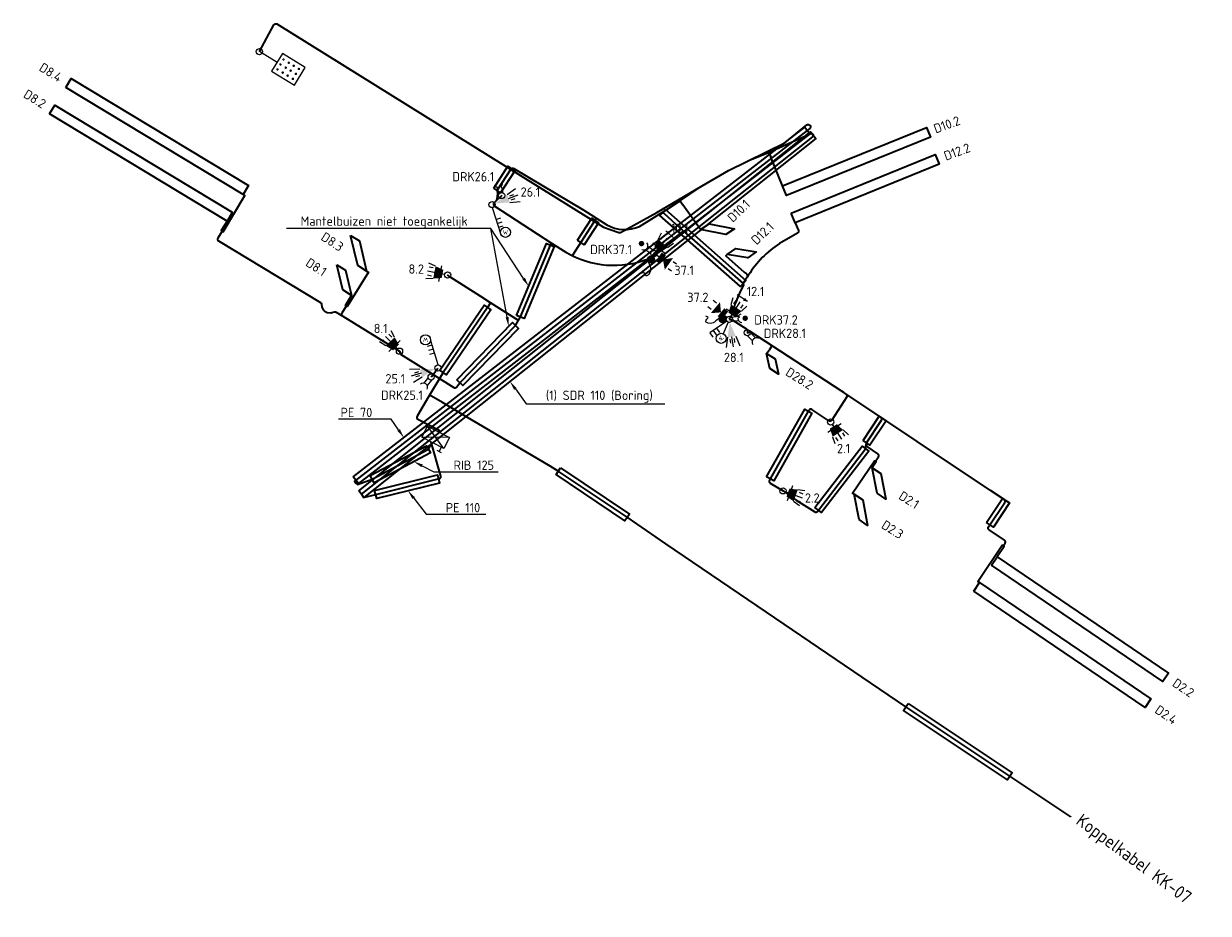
# Model space of a CAD drawing. Header units: metres. Extents: x 152437 to 154131, y 463655 to 464143.
# Tile 23 of 23: x 154017 to 154131, y 463655 to 463741. Entities that reach past the tile are written whole.
import ezdxf
from ezdxf import colors
from ezdxf.entities.mleader import LeaderData, LeaderLine
from ezdxf.enums import TextEntityAlignment as Align
from ezdxf.math import Vec2, Vec3

# ---------------------------------------------------------------- set-up
doc = ezdxf.new("R2010")
doc.units = ezdxf.units.M
doc.header["$MEASUREMENT"] = 0
doc.layers.add('000 Tekst', color=7, linetype='Continuous')
for name, color, linetype, lineweight in [('N-OI-KL-VRI_KABEL_DETECTIE-G', 10, 'Continuous', 35), ('N-OI-KL-VRI_KABELGEUL-G', 20, 'Continuous', 35), ('N-OI-KL-VRI_KABELGEUL-T18', 7, 'Continuous', 18), ('N-OI-KL-VRI_LUS_DETECTIE-G', 10, 'Continuous', 35), ('N-OI-KL-VRI_LUS_DETECTIE-T18', 7, 'Continuous', 18), ('N-OI-KL-VRI_MANTELBUIS-G', 80, 'Continuous', 35), ('N-WE-VW-VRI_ARMATUUR-S', 160, 'Continuous', 25), ('N-WE-VW-VRI_ARMATUUR-T18', 7, 'Continuous', 18), ('N-WE-VW-VRI_DRIP-S', 160, 'Continuous', 25), ('N-WE-VW-VRI_KAST-S', 7, 'Continuous', 25), ('N-WE-VW-VRI_MAST-S', 7, 'Continuous', 25)]:
    doc.layers.add(name, color=color, linetype=linetype, lineweight=lineweight)
doc.styles.add('ISO', font='isocp.shx')
doc.styles.add('NLCS-ISO-M500-T18', font='txt', dxfattribs={"height": 0.9})

# ---------------------------------------------------------------- blocks, each defined once
blk = doc.blocks.new('*U432')
blk.add_lwpolyline([(-0.25, 0.31), (43.36, 34.99), (43.86, 34.36), (0.25, -0.31)], close=True)
blk = doc.blocks.new('*U433')
blk.add_lwpolyline([(0.27, 0.3), (8.02, -6.56), (7.49, -7.16), (-0.27, -0.3)], close=True)
blk = doc.blocks.new('*U434')
blk.add_lwpolyline([(0.22, 0.33), (6.86, -4.14), (6.41, -4.8), (-0.22, -0.33)], close=True)
blk = doc.blocks.new('*U435')
blk.add_lwpolyline([(-0.1, 0.39), (5.96, 1.9), (6.15, 1.12), (0.1, -0.39)], close=True)
blk = doc.blocks.new('*U436')
blk.add_lwpolyline([(-0.33, 0.23), (3.96, 6.49), (4.62, 6.03), (0.33, -0.23)], close=True)
blk = doc.blocks.new('*U404')
blk.add_lwpolyline([(-0.29, 0.28), (5.08, 5.81), (5.66, 5.25), (0.29, -0.28)], close=True)
blk = doc.blocks.new('*U405')
blk.add_lwpolyline([(-0.37, 0.15), (2.52, 7.1), (3.26, 6.79), (0.37, -0.15)], close=True)
blk = doc.blocks.new('*U406')
blk.add_lwpolyline([(-0.33, 0.22), (1.05, 2.35), (1.72, 1.91), (0.33, -0.22)], close=True)
blk = doc.blocks.new('*U407')
blk.add_lwpolyline([(-0.33, 0.22), (1.05, 2.35), (1.72, 1.91), (0.33, -0.22)], close=True)
blk = doc.blocks.new('*U408')
blk.add_lwpolyline([(-0.35, 0.2), (3.33, 6.74), (4.02, 6.34), (0.35, -0.2)], close=True)
blk = doc.blocks.new('*U409')
blk.add_lwpolyline([(-0.32, 0.24), (4.25, 6.16), (4.89, 5.67), (0.32, -0.24)], close=True)
blk = doc.blocks.new('*U410')
blk.add_lwpolyline([(-0.33, 0.22), (1.23, 2.57), (1.9, 2.12), (0.33, -0.22)], close=True)
blk = doc.blocks.new('*U415')
blk.add_lwpolyline([(-0.33, 0.22), (1.22, 2.56), (1.89, 2.12), (0.33, -0.22)], close=True)
blk = doc.blocks.new('*U416')
blk.add_lwpolyline([(0.22, 0.33), (10.25, -6.36), (9.81, -7.02), (-0.22, -0.33)], close=True)
blk = doc.blocks.new('*U417')
for p, q in [((-1.34, 0.01), (-0.8, 1.08)), ((1.34, -0.01), (-1.34, 0.01)), ((0.8, -1.08), (-1.34, 0.01)), ((0.8, -1.08), (-0.8, 1.08)), ((-0.8, 1.08), (1.34, -0.01)), ((1.34, -0.01), (0.8, -1.08))]:
    blk.add_line(p, q)
for points in [[(0.35, -1.38), (0.57, -0.96)], [(0.56, -1.49), (0.14, -1.27)]]:
    blk.add_lwpolyline(points)
blk = doc.blocks.new('*U411')
for p, q in [((-0.21, 0.22), (-1.37, 1.42)), ((-0.75, 1.36), (-1.03, 1.65)), ((-0.47, 1.35), (-0.82, 1.96)), ((-1.33, 0.52), (-1.93, 0.89)), ((-1.33, 0.8), (-1.61, 1.09)), ((-1.04, -0.03), (0.07, 1.04))]:
    blk.add_line(p, q)
blk.add_solid([(-0.63, 0.08), (-0.06, 0.64), (-1.33, 0.52), (-0.47, 1.35)])
at = {"layer": 'N-WE-VW-VRI_ARMATUUR-T18', "style": 'NLCS-ISO-M500-T18'}
blk.add_attdef('LNT', (2.42, -0.42), '', height=0.9, dxfattribs=at)
blk = doc.blocks.new('*U412')
for p, q in [((-0.29, 0.06), (-1.94, 0.37)), ((-1.16, 0.84), (-1.8, 1.13)), ((-1.4, 0.68), (-1.79, 0.75)), ((-0.83, -0.62), (-0.54, 0.89)), ((-1.39, -0.34), (-2.09, -0.38)), ((-1.55, -0.11), (-1.94, -0.03))]:
    blk.add_line(p, q)
blk.add_solid([(-0.57, -0.3), (-0.41, 0.49), (-1.39, -0.34), (-1.16, 0.84)])
at = {"layer": 'N-WE-VW-VRI_ARMATUUR-T18', "style": 'NLCS-ISO-M500-T18'}
blk.add_attdef('LNT', (2.42, -0.42), '', height=0.9, dxfattribs=at)
blk = doc.blocks.new('*U413')
for p, q in [((0.92, 0.49), (0.4, -0.96)), ((1.43, 0.12), (2.12, 0.05)), ((0.28, -0.1), (1.86, -0.67)), ((1.02, -1.01), (1.6, -1.4)), ((1.27, -0.89), (1.65, -1.02)), ((1.55, -0.13), (1.92, -0.27))]:
    blk.add_line(p, q)
blk.add_solid([(0.61, 0.21), (0.33, -0.55), (1.43, 0.12), (1.02, -1.01)])
at = {"layer": 'N-WE-VW-VRI_ARMATUUR-T18', "style": 'NLCS-ISO-M500-T18'}
blk.add_attdef('LNT', (2.42, -0.42), '', height=0.9, dxfattribs=at)
blk = doc.blocks.new('*U414')
for p, q in [((1.03, -0.17), (-0.27, -1)), ((0.16, -0.25), (1.07, -1.66)), ((1.15, -1.05), (1.36, -1.38)), ((1.21, -0.77), (1.72, -1.25)), ((0.2, -1.42), (0.42, -2.08)), ((0.47, -1.48), (0.69, -1.82))]:
    blk.add_line(p, q)
blk.add_solid([(0.61, -0.21), (-0.07, -0.64), (1.21, -0.77), (0.2, -1.42)])
at = {"layer": 'N-WE-VW-VRI_ARMATUUR-T18', "style": 'NLCS-ISO-M500-T18'}
blk.add_attdef('LNT', (2.42, -0.42), '', height=0.9, dxfattribs=at)
blk = doc.blocks.new('*U427')
for p, q in [((0.16, 0.25), (1.04, 1.68)), ((0.17, 1.42), (0.39, 2.09)), ((0.45, 1.49), (0.66, 1.83)), ((1.13, 1.06), (1.34, 1.4)), ((1.19, 0.79), (1.7, 1.28)), ((-0.29, 1), (1.02, 0.19))]:
    blk.add_line(p, q)
blk.add_solid([(-0.08, 0.64), (0.6, 0.21), (0.17, 1.42), (1.19, 0.79)])
at = {"layer": 'N-WE-VW-VRI_ARMATUUR-T18', "style": 'NLCS-ISO-M500-T18'}
blk.add_attdef('LNT', (2.42, -0.42), '', height=0.9, dxfattribs=at)
blk = doc.blocks.new('*U428')
blk.add_line((0.49, -0.31), (-0.49, 0.31))
at = {"flags": 128}
blk.add_lwpolyline([(0.51, -0.32, 0, 0.35, 0), (0.17, -0.11, 0.35, 0.35, 0)], format="xyseb", dxfattribs=at)
blk = doc.blocks.new('*U429')
for p, q in [((-0.26, 0.16), (-0.44, 0.81)), ((0.14, 0.27), (-0.04, 0.91))]:
    blk.add_line(p, q)
blk.add_arc((-0.33, 1.21), 0.416, 206.6139, 4.425)
at = {"layer": 'N-WE-VW-VRI_ARMATUUR-T18', "style": 'NLCS-ISO-M500-T18'}
blk.add_attdef('INST', (1.58, -0.51), '', height=0.9, dxfattribs=at)
blk = doc.blocks.new('*U430')
for p, q in [((0.01, -0.3), (0.48, -0.77)), ((0.3, -0.01), (0.78, -0.49))]:
    blk.add_line(p, q)
blk.add_arc((0.88, -0.9), 0.416, 55.8438, 213.655)
at = {"layer": 'N-WE-VW-VRI_ARMATUUR-T18', "style": 'NLCS-ISO-M500-T18'}
blk.add_attdef('INST', (1.58, -0.51), '', height=0.9, dxfattribs=at)
blk = doc.blocks.new('*U431')
for p, q in [((0.2, 0.23), (1.3, 1.49)), ((0.4, 1.37), (0.72, 2)), ((0.68, 1.39), (0.94, 1.7)), ((1.29, 0.87), (1.55, 1.17)), ((-0.12, 1.03), (1.04, 0.02)), ((1.31, 0.59), (1.88, 0.99))]:
    blk.add_line(p, q)
blk.add_solid([(0.03, 0.64), (0.63, 0.12), (0.4, 1.37), (1.31, 0.59)])
at = {"layer": 'N-WE-VW-VRI_ARMATUUR-T18', "style": 'NLCS-ISO-M500-T18'}
blk.add_attdef('LNT', (2.42, -0.42), '', height=0.9, dxfattribs=at)
blk = doc.blocks.new('*U418')
blk.add_line((-0.44, 0.38), (0.44, -0.38))
at = {"flags": 128}
blk.add_lwpolyline([(-0.45, 0.39, 0, 0.35, 0), (-0.15, 0.13, 0.35, 0.35, 0)], format="xyseb", dxfattribs=at)
blk = doc.blocks.new('*U419')
for p, q in [((0.45, -0.31), (0.25, -0.17)), ((1.83, -0.78), (2.16, -1.01)), ((1.37, -1.44), (1.7, -1.67))]:
    blk.add_line(p, q)
for points in [[(0.74, 0.1), (1.15, -0.19), (0.17, -0.72), (0.58, -1.01)], [(0.86, -0.6), (1.84, -0.42), (1.04, -1.57)]]:
    blk.add_solid(points)
at = {"layer": 'N-WE-VW-VRI_ARMATUUR-T18', "style": 'NLCS-ISO-M500-T18'}
blk.add_attdef('INST', (2.91, -0.49), '', height=0.9, dxfattribs=at)
blk = doc.blocks.new('*U420')
for p, q in [((-1.75, 0.95), (-2.06, 1.2)), ((-1.24, 1.56), (-1.54, 1.82)), ((-0.42, 0.35), (-0.23, 0.19))]:
    blk.add_line(p, q)
for points in [[(-0.8, 0.67), (-1.79, 0.59), (-0.89, 1.66)], [(-0.74, -0.03), (-1.12, 0.29), (-0.1, 0.74), (-0.48, 1.06)]]:
    blk.add_solid(points)
at = {"layer": 'N-WE-VW-VRI_ARMATUUR-T18', "style": 'NLCS-ISO-M500-T18'}
blk.add_attdef('INST', (2.91, -0.49), '', height=0.9, dxfattribs=at)
blk = doc.blocks.new('*U421')
h = blk.add_hatch(color=256)
h.dxf.hatch_style = 1
h.paths.add_polyline_path([(-0.13, -0.27, 1), (-0.44, -0.88, 1)])
blk.add_circle((-0.29, -0.58), 0.344)
blk.add_spline([(-0.58, -0.76, 10.45), (-0.49, -1.99, 10.45), (-0.76, -2.15, 10.45), (-1.01, -1.8, 10.45), (-1.21, -1.93, 10.45)], degree=3)
blk = doc.blocks.new('*U422')
h = blk.add_hatch(color=256)
h.dxf.hatch_style = 1
h.paths.add_polyline_path([(-0.3, 0.01, 1), (-0.99, 0.04, 1)])
blk.add_circle((-0.64, 0.02), 0.344)
blk.add_spline([(-0.93, 0.21, 10.45), (-2.02, -0.37, 10.45), (-2.27, -0.19, 10.45), (-2.05, 0.18, 10.45), (-2.25, 0.31, 10.45)], degree=3)
blk = doc.blocks.new('*U423')
for p, q in [((-0.29, -0.06), (-0.69, -0.59)), ((0.03, -0.3), (-0.37, -0.84))]:
    blk.add_line(p, q)
blk.add_arc((-0.76, -1), 0.416, 334.5367, 132.3479)
at = {"layer": 'N-WE-VW-VRI_ARMATUUR-T18', "style": 'NLCS-ISO-M500-T18'}
blk.add_attdef('INST', (1.58, -0.51), '', height=0.9, dxfattribs=at)
blk = doc.blocks.new('*U424')
for p, q in [((0.2, 0.22), (0.88, 0.29)), ((0.24, -0.18), (0.9, -0.12))]:
    blk.add_line(p, q)
at = {"const_width": 0.259}
blk.add_lwpolyline([(1.41, 0.13, 1.135207), (1.67, 0.11, 0.843915)], format="xyb", close=True, dxfattribs=at)
blk.add_arc((1.25, 0.1), 0.416, 106.3498, 264.1609)
at = {"layer": 'N-WE-VW-VRI_ARMATUUR-T18', "style": 'NLCS-ISO-M500-T18'}
blk.add_attdef('INST', (2.41, -0.51), '', height=0.9, dxfattribs=at)
blk = doc.blocks.new('*U425')
for p, q in [((1.46, 0.96), (2.28, 1.54)), ((1.6, 0.59), (2.53, 0.93)), ((1.71, 0.84), (2.09, 0.98)), ((1.73, 0.21), (2.73, 0.3)), ((1.85, 0.47), (2.23, 0.6))]:
    blk.add_line(p, q)
blk.add_solid([(0.28, 0.1), (1.46, 0.96), (1.73, 0.21)])
at = {"layer": 'N-WE-VW-VRI_ARMATUUR-T18', "style": 'NLCS-ISO-M500-T18'}
blk.add_attdef('LNT', (2.89, -0.5), '', height=0.9, dxfattribs=at)
blk = doc.blocks.new('*U426')
for p, q in [((-1.74, -0.11), (-2.74, -0.14)), ((-1.63, -0.49), (-2.58, -0.78)), ((-1.51, -0.88), (-2.36, -1.4)), ((-1.88, -0.36), (-2.26, -0.48)), ((-1.76, -0.74), (-2.14, -0.86))]:
    blk.add_line(p, q)
blk.add_solid([(-0.29, -0.09), (-1.51, -0.88), (-1.74, -0.11)])
at = {"layer": 'N-WE-VW-VRI_ARMATUUR-T18', "style": 'NLCS-ISO-M500-T18'}
blk.add_attdef('LNT', (2.89, -0.5), '', height=0.9, dxfattribs=at)
blk = doc.blocks.new('*U396')
for p, q in [((-0.16, -1.74), (-0.29, -2.73)), ((0.06, -1.91), (0.12, -2.31)), ((0.23, -1.68), (0.37, -2.67)), ((0.46, -1.85), (0.51, -2.25)), ((0.63, -1.63), (1.02, -2.55))]:
    blk.add_line(p, q)
blk.add_solid([(0.04, -0.3), (0.63, -1.63), (-0.16, -1.74)])
at = {"layer": 'N-WE-VW-VRI_ARMATUUR-T18', "style": 'NLCS-ISO-M500-T18'}
blk.add_attdef('LNT', (2.89, -0.5), '', height=0.9, dxfattribs=at)
blk = doc.blocks.new('*U397')
for p, q in [((-0.3, -0.03), (-0.84, 0.37)), ((-0.05, 0.3), (-0.59, 0.69))]:
    blk.add_line(p, q)
at = {"const_width": 0.259}
blk.add_lwpolyline([(-1.13, 0.85, 1.135207), (-1.32, 1.04, 0.843915)], format="xyb", close=True, dxfattribs=at)
blk.add_arc((-1, 0.76), 0.416, 244.3871, 42.1983)
at = {"layer": 'N-WE-VW-VRI_ARMATUUR-T18', "style": 'NLCS-ISO-M500-T18'}
blk.add_attdef('INST', (2.41, -0.51), '', height=0.9, dxfattribs=at)
blk = doc.blocks.new('*U398')
for p, q in [((-0.55, 2.22), (-0.73, 2.86)), ((-0.55, 2.22), (-1.03, 2.08)), ((-0.44, 1.84), (-0.92, 1.7)), ((-0.33, 1.45), (-0.81, 1.31)), ((0.01, 0.3), (-0.55, 2.22))]:
    blk.add_line(p, q)
blk.add_circle((-1.2, 2.72), 0.487)
at = {"style": 'NLCS-ISO-M500-T18'}
blk.add_attdef('W', text='', height=0.4, rotation=178.2188, dxfattribs=at).set_placement((-1.2, 2.72), align=Align.MIDDLE_CENTER)
blk = doc.blocks.new('*U399')
for p, q in [((0, -0.3), (0.62, -2.2)), ((0.37, -1.44), (0.85, -1.29)), ((0.49, -1.82), (0.97, -1.67)), ((0.62, -2.2), (1.09, -2.05)), ((0.62, -2.2), (0.82, -2.83))]:
    blk.add_line(p, q)
blk.add_circle((1.29, -2.68), 0.487)
at = {"style": 'NLCS-ISO-M500-T18'}
blk.add_attdef('W', text='', height=0.4, dxfattribs=at).set_placement((1.29, -2.68), align=Align.MIDDLE_CENTER)
blk = doc.blocks.new('*U400')
blk.add_line((-0.12, -0.28), (-0.59, -1.39))
blk.add_circle((-0.78, -1.84), 0.487)
at = {"style": 'NLCS-ISO-M500-T18'}
blk.add_attdef('W', text='', height=0.4, rotation=318.9572, dxfattribs=at).set_placement((-0.78, -1.84), align=Align.MIDDLE_CENTER)
blk = doc.blocks.new('*U401')
for p, q in [((-0.25, -0.17), (-1.88, -1.32)), ((-1.55, -1.09), (-1.27, -1.5)), ((-1.23, -0.86), (-0.94, -1.27)), ((-1.88, -1.32), (-1.59, -1.73))]:
    blk.add_line(p, q)
blk = doc.blocks.new('*U402')
blk.add_lwpolyline([(-0.25, 0.32), (43.34, 34.09), (43.83, 33.46), (0.25, -0.32)], close=True)
blk = doc.blocks.new('*U403')
blk.add_lwpolyline([(-0.19, 0.35), (5.25, 3.22), (5.62, 2.52), (0.19, -0.35)], close=True)
blk = doc.blocks.new('V_DRIP')
for p, q in [((2, 0), (0, 0)), ((4.58, 1), (2, 1)), ((2, 1), (2, -1)), ((4.58, -1), (4.58, 1)), ((2, -1), (4.58, -1))]:
    blk.add_line(p, q)
for points, const_width in [([(2.33, 0.56, 1), (2.44, 0.56, 1)], 0.117), ([(2.33, 0, 1), (2.44, 0, 1)], 0.117), ([(2.92, 0.56, 1), (3.04, 0.56, 1)], 0.117), ([(2.92, 0, 1), (3.04, 0, 1)], 0.117), ([(3.48, 0.56, 1), (3.6, 0.56, 1)], 0.117), ([(3.48, 0, 1), (3.6, 0, 1)], 0.117), ([(4.07, 0.56, 1), (4.19, 0.56, 1)], 0.117), ([(4.07, 0, 1), (4.19, 0, 1)], 0.117), ([(2.33, -0.56, 1), (2.44, -0.56, 1)], 0.117), ([(2.92, -0.56, 1), (3.04, -0.56, 1)], 0.117), ([(3.6, -0.56, 1), (3.48, -0.56, 1)], 0.119), ([(4.19, -0.56, 1), (4.07, -0.56, 1)], 0.119)]:
    blk.add_lwpolyline(points, format="xyb", close=True, dxfattribs=dict(const_width=const_width))
blk = doc.blocks.new('V_MAST')
blk.add_circle((0, 0), 0.3)

msp = doc.modelspace()

# ---------------------------------------------------------------- linework, layer by layer
at = {"layer": 'N-OI-KL-VRI_KABEL_DETECTIE-G'}
for points in [[(154090.23, 463725.44), (154089.11, 463728.22)], [(154036.61, 463722.04), (154036.05, 463721.12), (154036.22, 463721.01), (154038.33, 463724.5), (154038.16, 463724.61)], [(154082.32, 463721.22), (154080.62, 463723.59)], [(154091.46, 463721.88), (154091.65, 463721.41)], [(154084.89, 463718.81), (154084.77, 463718.69), (154086.52, 463717.09)], [(154050.08, 463717.2), (154050.25, 463717.1), (154048.2, 463713.77), (154048.03, 463713.87), (154048.63, 463714.85)], [(154088.68, 463709.26), (154088.93, 463709.58)], [(154097.16, 463695.66), (154096.99, 463695.77), (154099.11, 463698.89), (154099.28, 463698.78), (154098.89, 463698.21)], [(154109.25, 463687.12), (154109.08, 463687.23), (154111.45, 463690.73), (154111.62, 463690.62), (154110.95, 463689.62)]]:
    msp.add_lwpolyline(points, dxfattribs=at)
at = {"layer": 'N-OI-KL-VRI_KABELGEUL-G'}
for points in [[(154039.73, 463738.4), (154041.14, 463740.99, -0.431463), (154041.42, 463741.07), (154072.96, 463721.44), (154074.44, 463720.93, 0.210993), (154074.6, 463720.94), (154078.11, 463722.86), (154082.49, 463725.44)], [(154090.46, 463729.59), (154092.58, 463731.32, -0.414214), (154092.86, 463731.29), (154092.89, 463731.26, -0.424415), (154092.86, 463730.97), (154092.62, 463730.79), (154049.04, 463697.01), (154048.92, 463696.92), (154049.03, 463696.71), (154049.19, 463696.6), (154050.61, 463697.12), (154056.05, 463700), (154056.41, 463700.64)], [(154088.72, 463728.6), (154092.95, 463730.49, -0.293706), (154093.14, 463730.47), (154093.14, 463730.47, -0.427947), (154093.11, 463730.18), (154049.7, 463695.76, 0.354514), (154049.65, 463695.52), (154049.67, 463695.47, 0.349409), (154049.9, 463695.36), (154050.96, 463695.62), (154057.11, 463697.16, 0.42469), (154057.25, 463697.41), (154056.31, 463700.69)], [(154087.03, 463727.91), (154088.72, 463728.6), (154088.72, 463728.6, -0.414214), (154088.99, 463728.5), (154089.11, 463728.22)], [(154062.61, 463724.01, 0.176363), (154062.67, 463724.14), (154062.74, 463724.71, 0.094688), (154062.74, 463724.78), (154062.71, 463724.89, -0.211191), (154062.73, 463725.05), (154064.05, 463727.08), (154064.05, 463727.08, -0.358843), (154064.31, 463727.12), (154071.06, 463723.09), (154073.26, 463721.68, 0.239336), (154076.43, 463721.52), (154079.05, 463723.14), (154080.18, 463723.89, -0.414214), (154080.46, 463723.84), (154080.62, 463723.59)], [(154063.13, 463724.5), (154062.38, 463723.8, 0.487307), (154062.41, 463723.49), (154067.92, 463719.9)], [(154078.53, 463722.81, -0.333991), (154078.77, 463722.79), (154078.77, 463722.79), (154080.68, 463721.06), (154086.43, 463715.99, -0.208037), (154086.43, 463715.78, 0.066252), (154085.31, 463712.89), (154085.09, 463712.55)], [(154091.65, 463721.41), (154091.77, 463721.13, -0.376319), (154091.68, 463720.88), (154090.16, 463720.01, 0.108514), (154087.1, 463717.04, 0.026176), (154086.43, 463715.99, 0.026176)], [(154036.13, 463721.06), (154035.72, 463720.38, 0.414214), (154035.79, 463720.11), (154045.62, 463714.16, -0.227084), (154045.72, 463714.01), (154045.76, 463713.72, 0.113039), (154045.79, 463713.64), (154045.93, 463713.42, 0.111365), (154045.99, 463713.36), (154046.21, 463713.23, 0.120721), (154046.3, 463713.2), (154046.64, 463713.18, 0.079406), (154046.71, 463713.19), (154046.99, 463713.26, -0.204528), (154047.15, 463713.24), (154047.8, 463712.84)], [(154067.92, 463719.9), (154069.33, 463719.04, 0.234606), (154077.28, 463718.4), (154077.83, 463718.9), (154080.68, 463721.06)], [(154057.12, 463706.82), (154058.49, 463705.96, 0.388066), (154058.76, 463706.01), (154059.07, 463706.42), (154064.44, 463711.95), (154064.93, 463712.78), (154067.82, 463719.72), (154067.92, 463719.9)], [(154048.11, 463713.82), (154047.69, 463713.14, 0.414214), (154047.76, 463712.86)], [(154089.06, 463710.09, -0.43691), (154089.11, 463709.81), (154088.93, 463709.58)], [(154111.54, 463690.67), (154111.72, 463690.94, 0.414214), (154111.66, 463691.21), (154110.18, 463692.22, -0.410869), (154110.13, 463692.5), (154111.69, 463694.86, 0.413882), (154111.64, 463695.14), (154110.32, 463696.02), (154096.15, 463705.48)], [(154056.07, 463705.06), (154054.95, 463703.18, 0.431748), (154055.03, 463702.9), (154057.09, 463701.83), (154057.02, 463701.68)], [(154118.06, 463664.49), (154118.06, 463664.49), (154112.17, 463668.42), (154102.14, 463675.11), (154088.68, 463684.26), (154078.96, 463690.86), (154075.24, 463693.44), (154068.58, 463697.88), (154067.79, 463698.35), (154059.66, 463703.17), (154057.42, 463704.5), (154056.35, 463705.13, 0.413871), (154056.07, 463705.06)], [(154096.37, 463705.33, -0.408855), (154096.43, 463705.06), (154094.98, 463702.8, -0.419281), (154094.7, 463702.74), (154093.07, 463703.83, 0.414214), (154092.79, 463703.77), (154092.72, 463703.68), (154089.05, 463697.14), (154088.97, 463697, 0.407043), (154089.04, 463696.73), (154090.28, 463695.98), (154091.55, 463695.09), (154093.34, 463693.95, 0.388748), (154093.6, 463694), (154093.7, 463694.12), (154098.25, 463700.05), (154098.32, 463700.47)], [(154098.32, 463700.47), (154098.34, 463700.62), (154099.8, 463702.8, 0.414214), (154099.74, 463703.08)], [(154099.19, 463698.83), (154099.49, 463699.28, 0.414214), (154099.44, 463699.55), (154098.4, 463700.26)]]:
    msp.add_lwpolyline(points, format="xyb", dxfattribs=at)
for points in [[(154082.49, 463725.44), (154085.03, 463726.93), (154090.46, 463729.59)], [(154080.18, 463723.89), (154082.49, 463725.44)], [(154069.95, 463718.7), (154072.29, 463722.3)], [(154086.52, 463717.09), (154086.77, 463716.94)], [(154064.73, 463712.43), (154062.05, 463714.14), (154061.11, 463714.74), (154058.13, 463716.64), (154057.9, 463716.83)], [(154062.05, 463714.14), (154061.76, 463713.68), (154057.47, 463707.42), (154056.07, 463705.06)], [(154047.8, 463712.84), (154053.26, 463709.47)], [(154085.09, 463712.55), (154085.39, 463712.48)], [(154086.81, 463711.55), (154085.39, 463712.48)], [(154086.81, 463711.55), (154086.84, 463711.25), (154087.12, 463711.36)], [(154096.15, 463705.48), (154095.9, 463705.65), (154087.12, 463711.36)], [(154053.26, 463709.47), (154053.35, 463709.18), (154056.5, 463707.21), (154057.12, 463706.82)], [(154056.31, 463706.98), (154056.5, 463707.21), (154056.97, 463707.84)]]:
    msp.add_lwpolyline(points, dxfattribs=at)
for centre, start, end in [((154086.67, 463716.77), 326.7128, 59.0835), ((154098.52, 463700.43), 171.1445, 235.6765)]:
    msp.add_arc(centre, 0.2, start, end, dxfattribs=at)
at = {"layer": 'N-OI-KL-VRI_KABELGEUL-T18'}
msp.add_lwpolyline([(154063.65, 463712.75), (154062.08, 463721.31)], dxfattribs=at)
msp.add_solid([(154063.8, 463712.77), (154063.79, 463711.86), (154063.5, 463712.73)], dxfattribs=at)
at = {"layer": 'N-OI-KL-VRI_LUS_DETECTIE-G'}
for points in [[(154021.04, 463734.94), (154021.55, 463735.8), (154038.67, 463725.46), (154038.16, 463724.61), (154021.04, 463734.94)], [(154019.48, 463732.38), (154020, 463733.23), (154037.12, 463722.89), (154036.61, 463722.04), (154019.48, 463732.38)], [(154090.23, 463725.44), (154104.14, 463731.06), (154104.52, 463730.13), (154090.61, 463724.51), (154090.23, 463725.44)], [(154091.08, 463722.81), (154104.97, 463728.47), (154105.35, 463727.54), (154091.46, 463721.88), (154091.08, 463722.81)], [(154082.32, 463721.22), (154083.15, 463721.78), (154085.6, 463721.29), (154084.77, 463720.74), (154082.32, 463721.22)], [(154048.54, 463720.64), (154049.39, 463720.12), (154050.08, 463717.2), (154049.23, 463717.73), (154048.54, 463720.64)], [(154084.89, 463718.81), (154085.71, 463719.39), (154087.68, 463719.07), (154086.87, 463718.48), (154084.89, 463718.81)], [(154047.21, 463717.81), (154048.06, 463717.29), (154048.63, 463714.85), (154047.78, 463715.38), (154047.21, 463717.81)], [(154088.68, 463709.26), (154089.52, 463708.72), (154089.83, 463707.25), (154089, 463707.8), (154088.68, 463709.26)], [(154098.89, 463698.21), (154099.72, 463697.65), (154100.19, 463695.19), (154099.36, 463695.76), (154098.89, 463698.21)], [(154097.16, 463695.66), (154097.98, 463695.1), (154098.45, 463692.64), (154097.63, 463693.2), (154097.16, 463695.66)], [(154110.39, 463688.8), (154110.95, 463689.62), (154127.5, 463678.39), (154126.93, 463677.56), (154110.39, 463688.8)], [(154108.69, 463686.3), (154109.25, 463687.12), (154125.8, 463675.89), (154125.24, 463675.07), (154108.69, 463686.3)]]:
    msp.add_lwpolyline(points, dxfattribs=at)

# ---------------------------------------------------------------- block references
at = {"layer": 'N-OI-KL-VRI_MANTELBUIS-G'}
for name, p in [('*U402', (154049.04, 463697.01)), ('*U432', (154049.58, 463695.66)), ('*U406', (154062.68, 463724.98)), ('*U433', (154078.67, 463722.86)), ('*U407', (154070.76, 463719.96)), ('*U405', (154064.93, 463712.78)), ('*U436', (154057.47, 463707.42)), ('*U404', (154059.07, 463706.42)), ('*U408', (154089.04, 463697.14)), ('*U410', (154098.34, 463700.62)), ('*U403', (154050.62, 463697.12)), ('*U409', (154093.68, 463694.13)), ('*U435', (154050.96, 463695.62)), ('*U434', (154068.59, 463697.88)), ('*U415', (154110.26, 463692.69)), ('*U416', (154102.14, 463675.11))]:
    msp.add_blockref(name, p, dxfattribs=at)
at = {"layer": 'N-WE-VW-VRI_ARMATUUR-S'}
ref = msp.add_blockref('*U429', (154063.13, 463724.5), dxfattribs=at)
ref.add_attrib('INST', 'DRK26.1', (154058.36, 463725.87), dxfattribs={"layer": 'N-WE-VW-VRI_ARMATUUR-T18', "height": 0.9, "style": 'NLCS-ISO-M500-T18'})
ref = msp.add_blockref('*U425', (154062.19, 463723.63), dxfattribs=at)
ref.add_attrib('LNT', '26.1', (154064.95, 463724.39), dxfattribs={"layer": 'N-WE-VW-VRI_ARMATUUR-T18', "height": 0.9, "style": 'NLCS-ISO-M500-T18'})
for name, p, values in [('*U399', (154062.19, 463723.63), {'W': 'W'}), ('*U400', (154085.09, 463712.55), {'W': 'W'}), ('*U424', (154085.09, 463712.55), {'INST': 'DRK37.2'}), ('*U430', (154086.84, 463711.25), {'INST': 'DRK28.1'}), ('*U398', (154056.97, 463707.84), {'W': 'W'})]:
    msp.add_blockref(name, p, dxfattribs=at).add_auto_attribs(values)
ref = msp.add_blockref('*U431', (154077.83, 463718.9), dxfattribs=at)
ref.add_attrib('LNT', '10.1', (154079.47, 463720.9), dxfattribs={"layer": 'N-WE-VW-VRI_ARMATUUR-T18', "height": 0.9, "style": 'NLCS-ISO-M500-T18'})
for name, p in [('*U418', (154079.41, 463720.71)), ('*U421', (154077.83, 463718.9)), ('*U428', (154086.35, 463714.59)), ('*U422', (154085.09, 463712.55)), ('*U401', (154085.09, 463712.55))]:
    msp.add_blockref(name, p, dxfattribs=at)
ref = msp.add_blockref('*U397', (154077.83, 463718.9), dxfattribs=at)
ref.add_attrib('INST', 'DRK37.1', (154071.66, 463718.84), dxfattribs={"layer": 'N-WE-VW-VRI_ARMATUUR-T18', "height": 0.9, "style": 'NLCS-ISO-M500-T18'})
ref = msp.add_blockref('*U419', (154077.83, 463718.9), dxfattribs=at)
ref.add_attrib('INST', '37.1', (154079.79, 463716.83), dxfattribs={"layer": 'N-WE-VW-VRI_ARMATUUR-T18', "height": 0.9, "style": 'NLCS-ISO-M500-T18'})
ref = msp.add_blockref('*U412', (154057.9, 463716.83), dxfattribs=at)
ref.add_attrib('LNT', '8.2', (154054.13, 463716.95), dxfattribs={"layer": 'N-WE-VW-VRI_ARMATUUR-T18', "height": 0.9, "style": 'NLCS-ISO-M500-T18'})
ref = msp.add_blockref('*U427', (154085.09, 463712.55), dxfattribs=at)
ref.add_attrib('LNT', '12.1', (154086.77, 463714.79), dxfattribs={"layer": 'N-WE-VW-VRI_ARMATUUR-T18', "height": 0.9, "style": 'NLCS-ISO-M500-T18'})
ref = msp.add_blockref('*U420', (154085.09, 463712.55), dxfattribs=at)
ref.add_attrib('INST', '37.2', (154081.04, 463714.22), dxfattribs={"layer": 'N-WE-VW-VRI_ARMATUUR-T18', "height": 0.9, "style": 'NLCS-ISO-M500-T18'})
ref = msp.add_blockref('*U411', (154053.26, 463709.47), dxfattribs=at)
ref.add_attrib('LNT', '8.1', (154050.77, 463711.21), dxfattribs={"layer": 'N-WE-VW-VRI_ARMATUUR-T18', "height": 0.9, "style": 'NLCS-ISO-M500-T18'})
ref = msp.add_blockref('*U396', (154085.09, 463712.55), dxfattribs=at)
ref.add_attrib('LNT', '28.1', (154084.57, 463708.42), dxfattribs={"layer": 'N-WE-VW-VRI_ARMATUUR-T18', "height": 0.9, "style": 'NLCS-ISO-M500-T18'})
ref = msp.add_blockref('*U426', (154056.97, 463707.84), dxfattribs=at)
ref.add_attrib('LNT', '25.1', (154051.9, 463706.36), dxfattribs={"layer": 'N-WE-VW-VRI_ARMATUUR-T18', "height": 0.9, "style": 'NLCS-ISO-M500-T18'})
ref = msp.add_blockref('*U423', (154056.31, 463706.98), dxfattribs=at)
ref.add_attrib('INST', 'DRK25.1', (154051.47, 463704.77), dxfattribs={"layer": 'N-WE-VW-VRI_ARMATUUR-T18', "height": 0.9, "style": 'NLCS-ISO-M500-T18'})
ref = msp.add_blockref('*U414', (154094.87, 463702.63), dxfattribs=at)
ref.add_attrib('LNT', '2.1', (154095.49, 463699.62), dxfattribs={"layer": 'N-WE-VW-VRI_ARMATUUR-T18', "height": 0.9, "style": 'NLCS-ISO-M500-T18'})
ref = msp.add_blockref('*U413', (154090.28, 463695.98), dxfattribs=at)
ref.add_attrib('LNT', '2.2', (154092.39, 463694.84), dxfattribs={"layer": 'N-WE-VW-VRI_ARMATUUR-T18', "height": 0.9, "style": 'NLCS-ISO-M500-T18'})
at = {"layer": 'N-WE-VW-VRI_DRIP-S', "rotation": 328.61028963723}
msp.add_blockref('V_DRIP', (154039.73, 463738.4), dxfattribs=at)
at = {"layer": 'N-WE-VW-VRI_KAST-S'}
msp.add_blockref('*U417', (154056.75, 463701.15), dxfattribs=at)
at = {"layer": 'N-WE-VW-VRI_MAST-S'}
for p in [(154039.73, 463738.4), (154062.19, 463723.63), (154063.13, 463724.5), (154077.83, 463718.9), (154057.9, 463716.83), (154085.09, 463712.55), (154086.84, 463711.25), (154053.26, 463709.47), (154056.97, 463707.84), (154056.31, 463706.98), (154094.87, 463702.63), (154090.28, 463695.98)]:
    msp.add_blockref('V_MAST', p, dxfattribs=at)

# ---------------------------------------------------------------- texts
at = {"layer": '000 Tekst', "insert": (154119.2, 463664.89), "char_height": 1.25, "attachment_point": 1, "rotation": 323.7033, "style": 'ISO'}
msp.add_mtext_dynamic_manual_height_columns('Koppelkabel KK-07', width=18.0953, gutter_width=6.25, heights=[0], dxfattribs=at)
at = {"layer": 'N-OI-KL-VRI_LUS_DETECTIE-T18', "style": 'NLCS-ISO-M500-T18'}
for s, rotation, p in [('D8.4', 328, (154018.38, 463736.62)), ('D8.2', 328, (154016.87, 463734.04)), ('D10.2', 20, (154105.03, 463730.48)), ('D12.2', 20, (154106.01, 463727.86)), ('D10.1', 44.0853, (154085.44, 463721.85)), ('D12.1', 44.0853, (154087.73, 463719.68)), ('D8.3', 327, (154045.59, 463720.27)), ('D8.1', 327, (154044.11, 463717.78)), ('D28.2', 328, (154090.44, 463707.2)), ('D2.1', 328, (154101.36, 463695.25)), ('D2.3', 328, (154099.69, 463692.44)), ('D2.2', 326, (154127.78, 463677.19)), ('D2.4', 326, (154126.09, 463674.61))]:
    msp.add_text(s, height=0.9, rotation=rotation, dxfattribs=at).set_placement(p)

# ---------------------------------------------------------------- leaders
at = {"layer": 'N-OI-KL-VRI_KABELGEUL-T18'}
ml = msp.add_multileader_mtext('Standard', dxfattribs=at)
ml.set_content('Mantelbuizen niet toegankelijk', color=7, style='NLCS-ISO-M500-T18')
ml.set_leader_properties(color=256, lineweight=-1)
ml.build(insert=Vec2(0, 0))
ml.multileader.update_dxf_attribs({"text_left_attachment_type": 5, "text_right_attachment_type": 5, "dogleg_length": 0.9, "arrow_head_size": 0.9})
ctx = ml.context
ctx.base_point, ctx.char_height, ctx.arrow_head_size, ctx.landing_gap_size, ctx.plane_origin = Vec3(154042.71, 463721.31), 0.9, 0.9, 1, Vec3(-1383.84, 2246.34)
ctx.left_attachment, ctx.right_attachment = 5, 5
notes = []
notes.append((ctx, [(0, (1, 1, 0), (154062.08, 463721.31), (-1, 0), 0.9, [(0, [(154065.73, 463715.74)], 0, [])])]))
ctx.mtext.insert, ctx.mtext.flow_direction = Vec3(154043.71, 463722.48), 5
ml = msp.add_multileader_mtext('Standard', dxfattribs=at)
ml.set_content('(1) SDR 110 (Boring)', color=7, style='NLCS-ISO-M500-T18')
ml.set_leader_properties(color=256, lineweight=-1)
ml.build(insert=Vec2(0, 0))
ml.multileader.update_dxf_attribs({"text_left_attachment_type": 5, "text_right_attachment_type": 5, "dogleg_length": 0.9, "arrow_head_size": 0.9})
ctx = ml.context
ctx.base_point, ctx.char_height, ctx.arrow_head_size, ctx.landing_gap_size, ctx.plane_origin = Vec3(154066.39, 463704.4), 0.9, 0.9, 1, Vec3(-1368.9, 2230.18)
ctx.left_attachment, ctx.right_attachment = 5, 5
notes.append((ctx, [(1, (1, 1, 0), (154065.49, 463704.4), (1, 0), 0.9, [(0, [(154063.91, 463706.55)], 0, [])])]))
ctx.mtext.insert, ctx.mtext.flow_direction = Vec3(154067.39, 463705.66), 5
ml = msp.add_multileader_mtext('Standard', dxfattribs=at)
ml.set_content('PE 70', color=7, style='NLCS-ISO-M500-T18')
ml.set_leader_properties(color=256, lineweight=-1)
ml.build(insert=Vec2(0, 0))
ml.multileader.update_dxf_attribs({"text_left_attachment_type": 5, "text_right_attachment_type": 5, "dogleg_length": 0.9, "arrow_head_size": 0.9})
ctx = ml.context
ctx.base_point, ctx.char_height, ctx.arrow_head_size, ctx.landing_gap_size, ctx.plane_origin = Vec3(154046.57, 463702.92), 0.9, 0.9, 1, Vec3(-1389.18, 2227.54)
ctx.left_attachment, ctx.right_attachment = 5, 5
notes.append((ctx, [(0, (1, 1, 0), (154052.44, 463702.92), (-1, 0), 0.9, [(0, [(154053.68, 463701.12)], 0, [])])]))
ctx.mtext.insert, ctx.mtext.flow_direction = Vec3(154047.57, 463704), 5
ml = msp.add_multileader_mtext('Standard', dxfattribs=at)
ml.set_content('RIB 125', color=7, style='NLCS-ISO-M500-T18')
ml.set_leader_properties(color=256, lineweight=-1)
ml.build(insert=Vec2(0, 0))
ml.multileader.update_dxf_attribs({"text_left_attachment_type": 5, "text_right_attachment_type": 5, "dogleg_length": 0.9, "arrow_head_size": 0.9})
ctx = ml.context
ctx.base_point, ctx.char_height, ctx.arrow_head_size, ctx.landing_gap_size, ctx.plane_origin = Vec3(154057.48, 463697.83), 0.9, 0.9, 1, Vec3(-1379, 2222.79)
ctx.left_attachment, ctx.right_attachment = 5, 5
notes.append((ctx, [(1, (1, 1, 0), (154056.58, 463697.83), (1, 0), 0.9, [(0, [(154054.64, 463698.8)], 0, [])])]))
ctx.mtext.insert, ctx.mtext.flow_direction = Vec3(154058.48, 463698.91), 5
ml = msp.add_multileader_mtext('Standard', dxfattribs=at)
ml.set_content('PE 110', color=7, style='NLCS-ISO-M500-T18')
ml.set_leader_properties(color=256, lineweight=-1)
ml.build(insert=Vec2(0, 0))
ml.multileader.update_dxf_attribs({"text_left_attachment_type": 5, "text_right_attachment_type": 5, "dogleg_length": 0.9, "arrow_head_size": 0.9})
ctx = ml.context
ctx.base_point, ctx.char_height, ctx.arrow_head_size, ctx.landing_gap_size, ctx.plane_origin = Vec3(154056.73, 463693.73), 0.9, 0.9, 1, Vec3(-1378.7, 2219.05)
ctx.left_attachment, ctx.right_attachment = 5, 5
notes.append((ctx, [(1, (1, 1, 0), (154055.83, 463693.73), (1, 0), 0.9, [(0, [(154054.08, 463695.99)], 0, [])])]))
ctx.mtext.insert, ctx.mtext.flow_direction = Vec3(154057.73, 463694.81), 5
for ctx, leaders in notes:
    for number, flags, end, landing, length, lines in leaders:
        leader = LeaderData()
        leader.index, (leader.has_last_leader_line, leader.has_dogleg_vector, leader.attachment_direction) = number, flags
        leader.last_leader_point, leader.dogleg_vector, leader.dogleg_length = Vec3(end), Vec3(landing), length
        for number, points, colour, breaks in lines:
            line = LeaderLine()
            line.index, line.vertices, line.color, line.breaks = number, Vec3.list(points), colors.encode_raw_color(colour), breaks
            leader.lines.append(line)
        ctx.leaders.append(leader)

doc.saveas('drawing.dxf')
